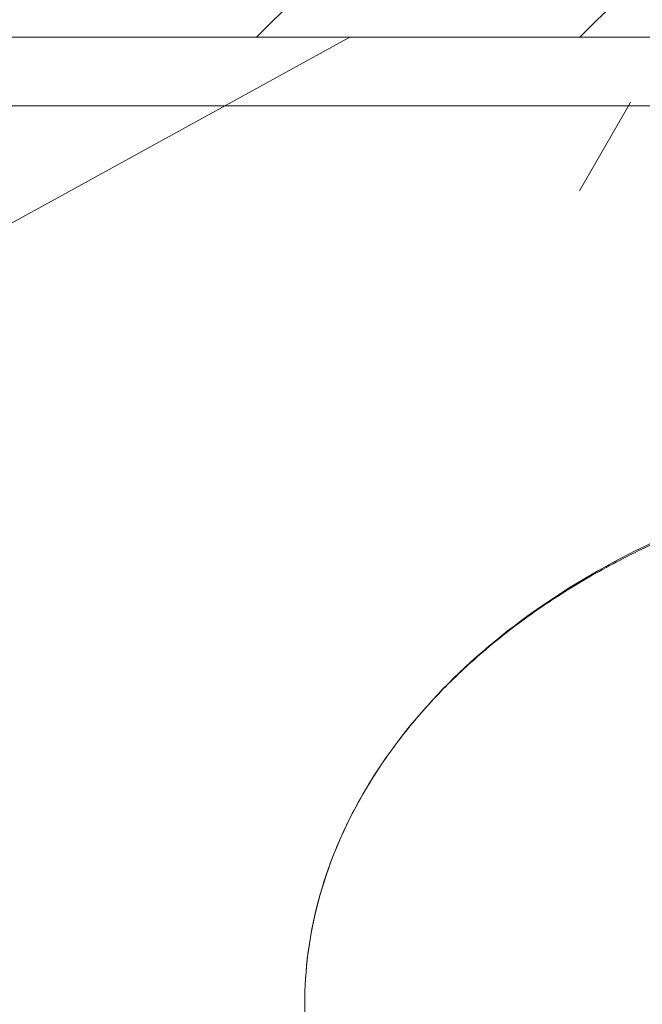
# Model space of a CAD drawing. Header units: millimetres. Extents: x 5980700 to 6194397, y -12939 to 2351883.
# Tile 79 of 124: x 6037840 to 6038044, y -2223 to -1900. Entities that reach past the tile are written whole.
import ezdxf

# ---------------------------------------------------------------- set-up
doc = ezdxf.new("R2010")
doc.units = ezdxf.units.MM
for name, color, linetype, lineweight in [('A-DETL-THIN', 151, 'Continuous', 9), ('A-WALL', 113, 'Continuous', 18), ('A-WALL-PATT', 111, 'Continuous', 25), ('P-SANR-FIXT', 6, 'Continuous', 9), ('Q-CASE', 31, 'Continuous', 9)]:
    doc.layers.add(name, color=color, linetype=linetype, lineweight=lineweight)
pattern_1 = [(0, (2e-05, -3e-05), (812.8, 203.2), [33.528, -576.072, 33.528, -576.072, -3251.2]), (0, (2e-05, -3e-05), (812.8, 203.2), [-1219.2, 33.528, -1185.672, 33.528, -576.072, -1422.4]), (0, (2e-05, -3e-05), (812.8, 203.2), [-3048, 33.528, -372.872, 33.528, -982.472]), (120, (304.8, 101.6), (-582.3763620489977, 602.3054481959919), [33.52799999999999, -576.0719999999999, 33.52799999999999, -576.0719999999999, -3251.199999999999]), (120, (304.8, 101.6), (-582.3763620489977, 602.3054481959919), [-1219.2, 33.52799999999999, -1185.672, 33.52799999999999, -576.0719999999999, -1422.4]), (120, (304.8, 101.6), (-582.3763620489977, 602.3054481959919), [-3048, 33.52799999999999, -372.8719999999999, 33.52799999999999, -982.4719999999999]), (240, (406.4, 508), (-230.4236379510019, -805.5054481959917), [33.528, -576.072, 33.528, -576.072, -3251.2]), (240, (406.4, 508), (-230.4236379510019, -805.5054481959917), [-1219.2, 33.528, -1185.672, 33.528, -576.072, -1422.4]), (240, (406.4, 508), (-230.4236379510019, -805.5054481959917), [-3048, 33.528, -372.872, 33.528, -982.472])]
pattern_2 = [(216.87, (635, 1587.5), (4762.494328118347, 3175.008507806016), [793.75, -7143.75]), (206.565, (1587.5, 1111.25), (-1587.501456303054, -1587.499067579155), [1774.879, -1774.879]), (198.435, (1587.5, 317.5), (-3174.997452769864, -1587.50290376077), [1004.024, -4016.092])]

# ---------------------------------------------------------------- blocks, each defined once
blk = doc.blocks.new('Componentes de gabinete 9 - Componentes de gabinete 10-3871332-PLANTA DE CAIMENTO DE PISOS - TÉRREO')
at = {"layer": 'Q-CASE', "lineweight": 5}
h = blk.add_hatch(dxfattribs=at)
h.set_pattern_fill('FP_34', color=256, style=0, pattern_type=2)
h.set_pattern_definition(pattern_1)
h.paths.add_polyline_path([(-4291.627681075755, -2503.341032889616), (-4266.627681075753, -2503.341032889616), (-4266.627681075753, -2018.841821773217), (-4090.616646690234, -2018.841821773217), (-4090.616646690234, -1928.341032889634), (-1916.627681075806, -1928.341032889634), (-1916.627681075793, -2503.341032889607), (-1891.627681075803, -2503.341032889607), (-1891.627681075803, -1905.841032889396), (-4115.616646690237, -1905.841032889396), (-4115.616646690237, -1993.841821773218), (-4291.627681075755, -1993.841821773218), (-4291.627681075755, -2440.934425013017)])
h = blk.add_hatch(dxfattribs=at)
h.set_pattern_fill('FP_33', color=256, style=0, pattern_type=2)
h.set_pattern_definition(pattern_2)
h.paths.add_polyline_path([(-4291.627681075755, -2503.341032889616), (-4266.627681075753, -2503.341032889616), (-4266.627681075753, -2018.841821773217), (-4090.616646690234, -2018.841821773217), (-4090.616646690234, -1928.341032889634), (-1916.627681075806, -1928.341032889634), (-1916.627681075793, -2503.341032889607), (-1891.627681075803, -2503.341032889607), (-1891.627681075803, -1905.841032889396), (-4115.616646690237, -1905.841032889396), (-4115.616646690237, -1993.841821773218), (-4291.627681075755, -1993.841821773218), (-4291.627681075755, -2440.934425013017)])
h = blk.add_hatch(dxfattribs=at)
h.set_pattern_fill('FP_32', color=256, style=0, pattern_type=2)
h.set_pattern_definition(pattern_1)
h.paths.add_polyline_path([(-1916.627681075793, -2503.341032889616), (-1916.627681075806, -1928.341032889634), (-4090.616646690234, -1928.341032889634), (-4090.616646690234, -2018.841821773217), (-4266.627681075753, -2018.841821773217), (-4266.627681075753, -2503.341032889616), (-2157.504512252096, -2503.341032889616)])
h.paths.add_polyline_path([(-3110.634107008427, -2404.163083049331), (-3167.436296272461, -2399.394518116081), (-3221.157012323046, -2385.38959533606), (-3268.906719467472, -2363.038630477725), (-3308.194852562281, -2333.777107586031), (-3337.907475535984, -2297.861812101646), (-3354.729751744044, -2262.080064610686), (-3360.600275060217, -2223.341032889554), (-3354.729751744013, -2184.602001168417), (-3335.245784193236, -2144.961343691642), (-3308.194852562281, -2112.904958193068), (-3268.906719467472, -2083.643435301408), (-3221.157012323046, -2061.292470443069), (-3167.436296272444, -2047.287547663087), (-3110.634107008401, -2042.518982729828), (-3072.063723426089, -2045.756980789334), (-3073.614829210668, -2014.807732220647), (-3075.889238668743, -2009.253733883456), (-3076.651862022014, -2003.300731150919), (-3075.850939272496, -1997.352760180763), (-3073.29385822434, -1991.492903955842), (-3069.878323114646, -1987.058951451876), (-3065.11199704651, -1983.411764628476), (-3059.56534687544, -1981.119493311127), (-3053.61482921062, -1980.337716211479), (-3047.664311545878, -1981.119493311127), (-3040.81046620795, -1984.412028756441), (-3037.351335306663, -1987.058951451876), (-3033.614829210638, -1991.990953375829), (-3031.378719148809, -1997.352760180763), (-3030.577796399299, -2003.300731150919), (-3031.340419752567, -2009.253733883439), (-3033.614829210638, -2014.807732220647), (-3035.478337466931, -2051.831263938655), (-3033.390313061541, -2052.15085995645), (-3025.61542372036, -2054.643551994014), (-3000.111201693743, -2061.292470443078), (-2952.361494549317, -2083.643435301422), (-2913.073361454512, -2112.904958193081), (-2884.108826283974, -2147.229036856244), (-2866.538462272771, -2184.602001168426), (-2860.667938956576, -2223.341032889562), (-2866.538462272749, -2262.080064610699), (-2884.108826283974, -2299.453028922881), (-2913.073361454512, -2333.777107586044), (-2952.361494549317, -2363.038630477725), (-3000.111201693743, -2385.38959533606), (-3053.831917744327, -2399.394518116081)])
h.paths.add_polyline_path([(-2291.627681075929, -2404.16308304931), (-2348.429870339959, -2399.394518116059), (-2402.150586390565, -2385.38959533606), (-2451.939830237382, -2361.51959800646), (-2489.188426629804, -2333.777107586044), (-2518.152961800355, -2299.453028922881), (-2535.72332581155, -2262.080064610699), (-2541.593849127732, -2223.341032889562), (-2535.72332581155, -2184.602001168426), (-2518.152961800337, -2147.229036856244), (-2489.188426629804, -2112.904958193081), (-2449.90029353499, -2083.643435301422), (-2402.150586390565, -2061.292470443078), (-2348.42987034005, -2047.287547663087), (-2310.16307827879, -2044.075036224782), (-2311.627681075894, -2014.807732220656), (-2313.90209053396, -2009.253733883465), (-2314.664713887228, -2003.300731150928), (-2313.863791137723, -1997.352760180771), (-2311.306710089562, -1991.492903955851), (-2304.722171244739, -1984.634033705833), (-2303.124848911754, -1983.411764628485), (-2297.578198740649, -1981.119493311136), (-2291.627681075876, -1980.337716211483), (-2285.677163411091, -1981.119493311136), (-2280.130513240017, -1983.411764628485), (-2275.364187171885, -1987.058951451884), (-2271.62768107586, -1991.990953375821), (-2269.353271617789, -1997.637186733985), (-2268.590648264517, -2003.300731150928), (-2269.353271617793, -2009.253733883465), (-2271.62768107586, -2014.807732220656), (-2271.948652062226, -2044.171044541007), (-2234.825491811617, -2047.287547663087), (-2181.104775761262, -2061.292470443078), (-2133.355068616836, -2083.643435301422), (-2094.066935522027, -2112.904958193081), (-2065.102400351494, -2147.229036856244), (-2047.532036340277, -2184.60200116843), (-2041.661513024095, -2223.341032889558), (-2047.532036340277, -2262.080064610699), (-2065.102400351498, -2299.453028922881), (-2094.066935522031, -2333.777107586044), (-2133.355068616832, -2363.038630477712), (-2181.104775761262, -2385.389595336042), (-2234.825491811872, -2399.394518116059)])
h.paths.add_polyline_path([(-3853.614829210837, -2404.163083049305), (-3910.417018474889, -2399.394518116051), (-3964.137734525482, -2385.389595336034), (-4011.887441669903, -2363.038630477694), (-4055.841707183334, -2329.142378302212), (-4081.97028659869, -2296.553628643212), (-4098.118636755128, -2260.765137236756), (-4103.580997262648, -2223.341032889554), (-4097.710473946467, -2184.602001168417), (-4080.14010993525, -2147.229036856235), (-4051.175574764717, -2112.904958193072), (-4011.887441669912, -2083.643435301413), (-3964.137734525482, -2061.292470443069), (-3910.417018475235, -2047.287547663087), (-3872.19667104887, -2043.171977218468), (-3873.614829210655, -2014.807732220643), (-3875.889238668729, -2009.253733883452), (-3876.651862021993, -2003.300731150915), (-3875.850939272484, -1997.352760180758), (-3873.293858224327, -1991.492903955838), (-3868.415851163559, -1985.939869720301), (-3865.111997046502, -1983.411764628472), (-3859.565346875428, -1981.119493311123), (-3853.61482921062, -1980.337716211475), (-3847.664311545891, -1981.119493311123), (-3842.117661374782, -1983.411764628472), (-3837.351335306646, -1987.058951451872), (-3833.614829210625, -1991.990953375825), (-3831.378719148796, -1997.352760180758), (-3830.577796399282, -2003.300731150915), (-3831.340419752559, -2009.253733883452), (-3833.614829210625, -2014.807732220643), (-3833.935800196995, -2044.171044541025), (-3796.812639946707, -2047.287547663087), (-3743.091923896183, -2061.292470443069), (-3695.342216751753, -2083.643435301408), (-3651.387951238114, -2117.539687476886), (-3625.259371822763, -2150.128437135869), (-3609.111021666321, -2185.91692854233), (-3603.648661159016, -2223.341032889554), (-3609.519184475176, -2262.080064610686), (-3629.681102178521, -2302.524118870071), (-3656.054083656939, -2333.777107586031), (-3695.342216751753, -2363.038630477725), (-3743.091923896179, -2385.38959533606), (-3796.812639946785, -2399.394518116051), (-3847.738132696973, -2403.669732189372)])
h = blk.add_hatch(dxfattribs=at)
h.set_pattern_fill('FP_33', color=256, style=0, pattern_type=2)
h.set_pattern_definition(pattern_2)
h.paths.add_polyline_path([(-1916.627681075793, -2503.341032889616), (-1916.627681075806, -1928.341032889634), (-4090.616646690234, -1928.341032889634), (-4090.616646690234, -2018.841821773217), (-4266.627681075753, -2018.841821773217), (-4266.627681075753, -2503.341032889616), (-2157.504512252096, -2503.341032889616)])
h.paths.add_polyline_path([(-3110.634107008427, -2404.163083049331), (-3167.436296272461, -2399.394518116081), (-3221.157012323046, -2385.38959533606), (-3268.906719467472, -2363.038630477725), (-3308.194852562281, -2333.777107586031), (-3337.907475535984, -2297.861812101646), (-3354.729751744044, -2262.080064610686), (-3360.600275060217, -2223.341032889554), (-3354.729751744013, -2184.602001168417), (-3335.245784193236, -2144.961343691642), (-3308.194852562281, -2112.904958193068), (-3268.906719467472, -2083.643435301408), (-3221.157012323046, -2061.292470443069), (-3167.436296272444, -2047.287547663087), (-3110.634107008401, -2042.518982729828), (-3072.063723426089, -2045.756980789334), (-3073.614829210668, -2014.807732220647), (-3075.889238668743, -2009.253733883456), (-3076.651862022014, -2003.300731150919), (-3075.850939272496, -1997.352760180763), (-3073.29385822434, -1991.492903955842), (-3069.878323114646, -1987.058951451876), (-3065.11199704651, -1983.411764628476), (-3059.56534687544, -1981.119493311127), (-3053.61482921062, -1980.337716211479), (-3047.664311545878, -1981.119493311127), (-3040.81046620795, -1984.412028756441), (-3037.351335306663, -1987.058951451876), (-3033.614829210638, -1991.990953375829), (-3031.378719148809, -1997.352760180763), (-3030.577796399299, -2003.300731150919), (-3031.340419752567, -2009.253733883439), (-3033.614829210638, -2014.807732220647), (-3035.478337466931, -2051.831263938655), (-3033.390313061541, -2052.15085995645), (-3025.61542372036, -2054.643551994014), (-3000.111201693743, -2061.292470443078), (-2952.361494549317, -2083.643435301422), (-2913.073361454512, -2112.904958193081), (-2884.108826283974, -2147.229036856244), (-2866.538462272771, -2184.602001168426), (-2860.667938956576, -2223.341032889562), (-2866.538462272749, -2262.080064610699), (-2884.108826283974, -2299.453028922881), (-2913.073361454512, -2333.777107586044), (-2952.361494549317, -2363.038630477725), (-3000.111201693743, -2385.38959533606), (-3053.831917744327, -2399.394518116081)])
h.paths.add_polyline_path([(-2291.627681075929, -2404.16308304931), (-2348.429870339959, -2399.394518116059), (-2402.150586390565, -2385.38959533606), (-2451.939830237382, -2361.51959800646), (-2489.188426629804, -2333.777107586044), (-2518.152961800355, -2299.453028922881), (-2535.72332581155, -2262.080064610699), (-2541.593849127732, -2223.341032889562), (-2535.72332581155, -2184.602001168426), (-2518.152961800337, -2147.229036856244), (-2489.188426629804, -2112.904958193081), (-2449.90029353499, -2083.643435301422), (-2402.150586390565, -2061.292470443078), (-2348.42987034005, -2047.287547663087), (-2310.16307827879, -2044.075036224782), (-2311.627681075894, -2014.807732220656), (-2313.90209053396, -2009.253733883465), (-2314.664713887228, -2003.300731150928), (-2313.863791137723, -1997.352760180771), (-2311.306710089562, -1991.492903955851), (-2304.722171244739, -1984.634033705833), (-2303.124848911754, -1983.411764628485), (-2297.578198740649, -1981.119493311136), (-2291.627681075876, -1980.337716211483), (-2285.677163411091, -1981.119493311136), (-2280.130513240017, -1983.411764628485), (-2275.364187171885, -1987.058951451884), (-2271.62768107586, -1991.990953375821), (-2269.353271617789, -1997.637186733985), (-2268.590648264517, -2003.300731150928), (-2269.353271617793, -2009.253733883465), (-2271.62768107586, -2014.807732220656), (-2271.948652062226, -2044.171044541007), (-2234.825491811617, -2047.287547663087), (-2181.104775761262, -2061.292470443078), (-2133.355068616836, -2083.643435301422), (-2094.066935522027, -2112.904958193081), (-2065.102400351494, -2147.229036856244), (-2047.532036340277, -2184.60200116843), (-2041.661513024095, -2223.341032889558), (-2047.532036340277, -2262.080064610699), (-2065.102400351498, -2299.453028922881), (-2094.066935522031, -2333.777107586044), (-2133.355068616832, -2363.038630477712), (-2181.104775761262, -2385.389595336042), (-2234.825491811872, -2399.394518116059)])
h.paths.add_polyline_path([(-3853.614829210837, -2404.163083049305), (-3910.417018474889, -2399.394518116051), (-3964.137734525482, -2385.389595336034), (-4011.887441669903, -2363.038630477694), (-4055.841707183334, -2329.142378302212), (-4081.97028659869, -2296.553628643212), (-4098.118636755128, -2260.765137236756), (-4103.580997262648, -2223.341032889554), (-4097.710473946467, -2184.602001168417), (-4080.14010993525, -2147.229036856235), (-4051.175574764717, -2112.904958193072), (-4011.887441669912, -2083.643435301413), (-3964.137734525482, -2061.292470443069), (-3910.417018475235, -2047.287547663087), (-3872.19667104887, -2043.171977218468), (-3873.614829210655, -2014.807732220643), (-3875.889238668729, -2009.253733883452), (-3876.651862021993, -2003.300731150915), (-3875.850939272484, -1997.352760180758), (-3873.293858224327, -1991.492903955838), (-3868.415851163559, -1985.939869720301), (-3865.111997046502, -1983.411764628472), (-3859.565346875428, -1981.119493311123), (-3853.61482921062, -1980.337716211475), (-3847.664311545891, -1981.119493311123), (-3842.117661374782, -1983.411764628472), (-3837.351335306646, -1987.058951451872), (-3833.614829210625, -1991.990953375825), (-3831.378719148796, -1997.352760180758), (-3830.577796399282, -2003.300731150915), (-3831.340419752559, -2009.253733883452), (-3833.614829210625, -2014.807732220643), (-3833.935800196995, -2044.171044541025), (-3796.812639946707, -2047.287547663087), (-3743.091923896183, -2061.292470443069), (-3695.342216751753, -2083.643435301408), (-3651.387951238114, -2117.539687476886), (-3625.259371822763, -2150.128437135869), (-3609.111021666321, -2185.91692854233), (-3603.648661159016, -2223.341032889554), (-3609.519184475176, -2262.080064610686), (-3629.681102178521, -2302.524118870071), (-3656.054083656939, -2333.777107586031), (-3695.342216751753, -2363.038630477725), (-3743.091923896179, -2385.38959533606), (-3796.812639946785, -2399.394518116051), (-3847.738132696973, -2403.669732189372)])
at = {"layer": 'Q-CASE', "color": 133, "lineweight": 5}
blk.add_line((-1916.627681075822, -1928.341032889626), (-4090.616646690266, -1928.341032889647), dxfattribs=at)
blk.add_open_spline([(-2541.59384912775, -2223.341032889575), (-2541.59384912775, -2200.634047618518), (-2532.589590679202, -2166.481287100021), (-2502.733101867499, -2124.738962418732), (-2471.961798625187, -2096.743737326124), (-2433.842338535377, -2073.395573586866), (-2389.852688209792, -2055.852852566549), (-2347.759447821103, -2046.327661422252), (-2320.767974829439, -2043.601813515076), (-2310.314496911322, -2043.029921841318)], degree=3, knots=[0, 0, 0, 0, 0.3926990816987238, 0.5890486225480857, 0.7853981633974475, 0.9817477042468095, 1.178097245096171, 1.374446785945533, 1.497571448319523, 1.497571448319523, 1.497571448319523, 1.497571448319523], dxfattribs=at)
blk = doc.blocks.new('Deca_Cuba de Embutir Universal Oval_L_37 - L_37_17_Branco Gelo GE17-3871355-PLANTA DE CAIMENTO DE PISOS - TÉRREO')
at = {"layer": 'P-SANR-FIXT', "color": 90, "lineweight": 5}
for points, knots in [([(-249.9661680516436, 8.541033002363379e-11), (-249.9487605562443, 5.576945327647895), (-249.2309886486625, 16.62909343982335), (-246.115976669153, 32.87857124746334), (-240.931060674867, 48.86985488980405), (-233.6497721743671, 64.65930090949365), (-224.5382467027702, 79.66567800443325), (-215.2553353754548, 91.77789523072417), (-206.9657915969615, 101.0462082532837), (-198.1805707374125, 109.9407754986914), (-186.0096777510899, 120.6046998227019), (-172.55398435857, 130.4356117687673), (-161.18810142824, 137.6568931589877), (-149.2540249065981, 144.5623275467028), (-133.4974984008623, 152.4759765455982), (-113.7195315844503, 160.5714865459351), (-96.19751944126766, 166.2871145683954), (-81.88559020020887, 170.1341858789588), (-67.45751990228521, 173.4712949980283), (-52.53989968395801, 176.1199207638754), (-37.44757654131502, 178.0282909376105), (-27.40042868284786, 178.960591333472), (-21.09363908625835, 179.3664571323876), (-18.56730052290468, 179.5008466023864)], [-1, -1, -1, -1, -0.9708333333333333, -0.9416666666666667, -0.9125, -0.8833333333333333, -0.8541666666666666, -0.825, -0.8104166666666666, -0.7958333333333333, -0.7666666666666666, -0.7374999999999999, -0.7229166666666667, -0.7083333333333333, -0.6791666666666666, -0.6499999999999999, -0.6208333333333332, -0.60625, -0.5916666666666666, -0.5625, -0.5479166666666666, -0.5333333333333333, -0.5236298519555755, -0.5236298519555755, -0.5236298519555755, -0.5236298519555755]), ([(249.9661680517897, 1.331533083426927e-10), (249.9487605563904, -5.576945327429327), (249.2309886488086, -16.62909343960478), (246.115976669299, -32.87857124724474), (240.9310606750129, -48.86985488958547), (233.6497721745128, -64.65930090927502), (224.5382467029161, -79.66567800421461), (215.2553353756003, -91.77789523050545), (206.9657915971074, -101.0462082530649), (198.180570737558, -109.9407754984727), (186.0096777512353, -120.6046998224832), (172.5539843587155, -130.4356117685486), (161.1881014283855, -137.656893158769), (149.2540249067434, -144.5623275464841), (133.4974984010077, -152.4759765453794), (113.7195315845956, -160.5714865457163), (96.19751944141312, -166.2871145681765), (81.88559020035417, -170.1341858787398), (67.45751990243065, -173.4712949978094), (52.53989968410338, -176.1199207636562), (37.44757654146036, -178.0282909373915), (25.60058598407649, -179.1276033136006), (13.14112405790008, -179.8284308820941), (0.0001121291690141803, -180.0736605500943), (-13.14157257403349, -179.8284000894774), (-26.14073191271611, -179.0972557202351), (-39.06697626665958, -177.8662240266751), (-51.99215843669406, -176.1386276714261), (-64.7757108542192, -173.9312076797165), (-77.2797440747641, -171.269846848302), (-89.56807652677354, -168.130442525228), (-101.7120111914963, -164.5054827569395), (-113.578869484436, -160.4323892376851), (-125.0412526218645, -155.9571231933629), (-136.1546241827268, -151.0465540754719), (-146.9865604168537, -145.682658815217), (-157.4180866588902, -139.9219055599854), (-167.3378583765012, -133.8283248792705), (-176.7905614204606, -127.3612064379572), (-185.8370916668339, -120.4928035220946), (-194.3773779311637, -113.2961635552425), (-202.3209972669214, -105.8505852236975), (-209.6999008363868, -98.1095680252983), (-216.5656575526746, -90.03681551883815), (-222.8414178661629, -81.71890648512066), (-228.4618392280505, -73.24640232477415), (-233.4439695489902, -64.57105873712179), (-239.2929150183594, -52.66577943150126), (-244.9629843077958, -37.46108720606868), (-249.0120068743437, -18.99355938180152), (-249.9462737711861, -6.373651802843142), (-249.9661680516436, 8.54113087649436e-11)], [-1, -1, -1, -1, -0.9708333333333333, -0.9416666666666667, -0.9125, -0.8833333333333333, -0.8541666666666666, -0.825, -0.8104166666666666, -0.7958333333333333, -0.7666666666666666, -0.7374999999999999, -0.7229166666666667, -0.7083333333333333, -0.6791666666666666, -0.6499999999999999, -0.6208333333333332, -0.60625, -0.5916666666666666, -0.5625, -0.5479166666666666, -0.5333333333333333, -0.5166666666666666, -0.5, -0.4833333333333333, -0.4666666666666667, -0.45, -0.4333333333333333, -0.4166666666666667, -0.4, -0.3833333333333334, -0.3666666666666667, -0.35, -0.3333333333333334, -0.3166666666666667, -0.3, -0.2833333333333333, -0.2666666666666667, -0.25, -0.2333333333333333, -0.2166666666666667, -0.2, -0.1833333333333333, -0.1666666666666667, -0.15, -0.1333333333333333, -0.1166666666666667, -0.1, -0.06666666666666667, -0.03333333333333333, 0, 0, 0, 0])]:
    blk.add_open_spline(points, degree=3, knots=knots, dxfattribs=at)
blk = doc.blocks.new('BE-PMSa-MOD-ARQ-CONEXAODOFUTURO-EX-000-R_rvt-1-PLANTA DE CAIMENTO DE PISOS - TÉRREO')
at = {"layer": 'A-WALL-PATT', "lineweight": 5}
h = blk.add_hatch(dxfattribs=at)
h.set_pattern_fill('FP_14', color=252, style=0, pattern_type=2)
h.set_pattern_definition([(45, (0, 0), (-53.03300858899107, 53.03300858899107), [])])
h.paths.add_polyline_path([(-1313.614873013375, -1905.841005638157), (-1273.614873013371, -1905.841005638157), (-1273.614873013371, -1890.841005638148), (-1861.627696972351, -1890.841005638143), (-1861.627696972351, -1905.841005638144), (-1568.633892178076, -1905.841005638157)])
h.paths.add_polyline_path([(-263.6148730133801, -1905.841005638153), (-263.6148730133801, -1890.841005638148), (-373.6148730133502, -1890.841005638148), (-373.6148730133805, -1905.841005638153), (-273.6148730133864, -1905.841005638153)])
h.paths.add_polyline_path([(-4090.616662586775, -1905.841005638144), (-1891.627696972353, -1905.841005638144), (-1891.627696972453, -1890.841005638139), (-4115.616662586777, -1890.841005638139), (-4115.616662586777, -1905.841005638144), (-4099.898553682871, -1905.841005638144)])
at = {"layer": 'A-WALL', "color": 130, "lineweight": 9}
blk.add_line((-4115.616662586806, -1905.841005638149), (-1891.627696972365, -1905.841005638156), dxfattribs=at)
at = {"layer": 'P-SANR-FIXT', "color": 250, "lineweight": 5}
blk.add_blockref('Deca_Cuba de Embutir Universal Oval_L_37 - L_37_17_Branco Gelo GE17-3871355-PLANTA DE CAIMENTO DE PISOS - TÉRREO', (-2291.627696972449, -2223.341005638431), dxfattribs=at)
at = {"layer": 'Q-CASE', "color": 250, "lineweight": 5}
blk.add_blockref('Componentes de gabinete 9 - Componentes de gabinete 10-3871332-PLANTA DE CAIMENTO DE PISOS - TÉRREO', (-1.589655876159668e-05, 2.72512435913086e-05), dxfattribs=at)

msp = doc.modelspace()

# ---------------------------------------------------------------- linework, layer by layer
at = {"layer": 'A-DETL-THIN'}
msp.add_line((6037501.432347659, -2151.091032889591), (6037947.992276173, -1905.841032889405), dxfattribs=at)

# ---------------------------------------------------------------- block references
at = {"lineweight": 5}
msp.add_blockref('BE-PMSa-MOD-ARQ-CONEXAODOFUTURO-EX-000-R_rvt-1-PLANTA DE CAIMENTO DE PISOS - TÉRREO', (6040474.816446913, 0), dxfattribs=at)

doc.saveas('drawing.dxf')
